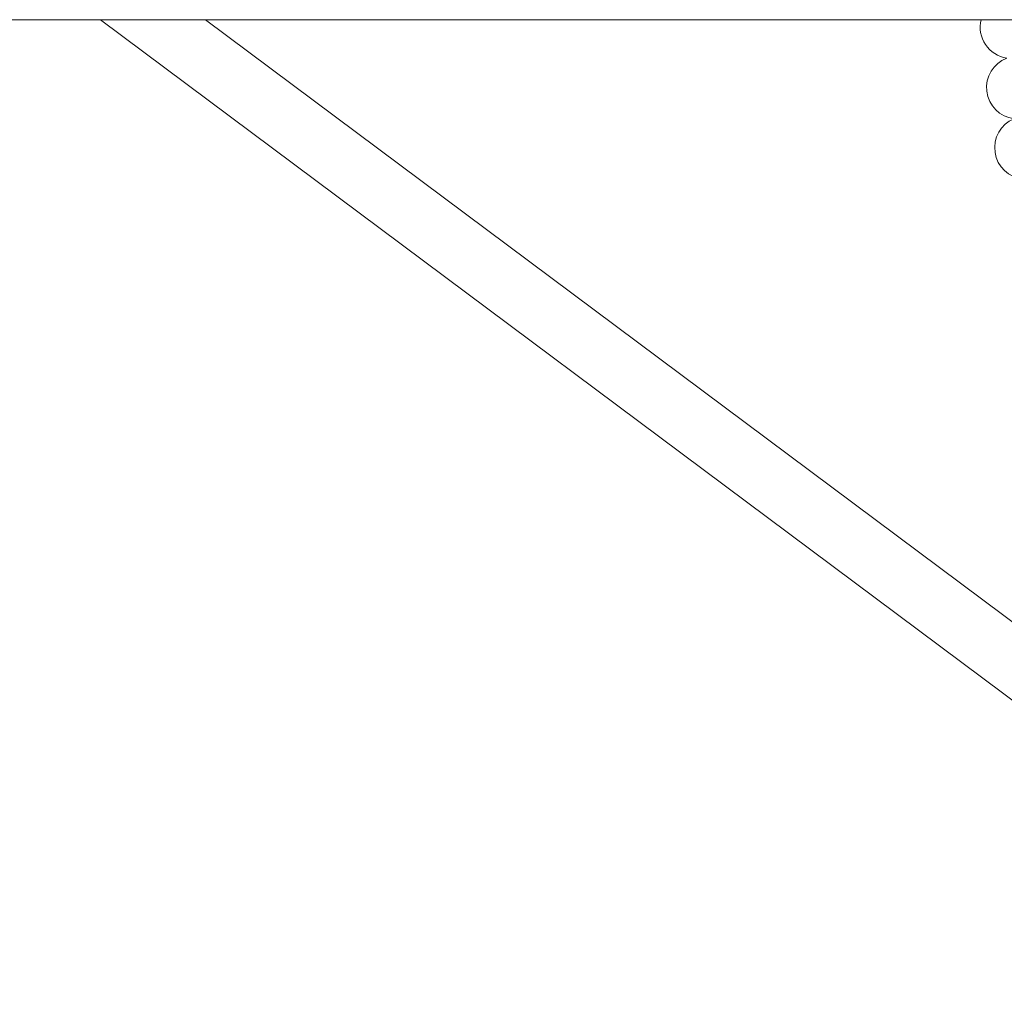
# Model space of a CAD drawing. Header units: metres. Extents: x 5484066 to 5586315, y 5680530 to 5718493.
# Tile 78 of 110: x 5516295.666 to 5516295.916, y 5683346.959 to 5683347.208. Entities that reach past the tile are written whole.
import ezdxf

# ---------------------------------------------------------------- set-up
doc = ezdxf.new("R2010")
doc.units = ezdxf.units.M
doc.layers.add('01-SIM Weglinie-PZT-PTW_06-10-2025$0$A-Plac-Zabaw', color=81, linetype='Continuous')
doc.layers.add('_xref', color=7, linetype='Continuous')

# ---------------------------------------------------------------- blocks, each defined once
blk = doc.blocks.new('01-SIM Weglinie-PZT-PTW_06-10-2025$0$Bocianie gniazdo-Junior')
at = {"lineweight": 0}
for p, q in [((4.206, -149.974), (4.206, 150.026)), ((27.843, -40.323), (4.206, -71.984)), ((29.125, -41.281), (4.206, -74.658))]:
    blk.add_line(p, q, dxfattribs=at)
for centre, start, end in [((7.467, -51.097), 202.5304, 354.6125), ((4.396, -51.466), 256.3087, 351.1839), ((5.934, -51.304), 200.8161, 352.8982)]:
    blk.add_arc(centre, 0.8, start, end, dxfattribs=at)
blk = doc.blocks.new('01-SIM Weglinie-PZT-PTW_06-10-2025')
at = {"layer": '01-SIM Weglinie-PZT-PTW_06-10-2025$0$A-Plac-Zabaw', "xscale": 0.01, "yscale": 0.01, "zscale": 0.01, "rotation": 270.0000000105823}
blk.add_blockref('01-SIM Weglinie-PZT-PTW_06-10-2025$0$Bocianie gniazdo-Junior', (5516296.43293, 5683347.25007), dxfattribs=at)

msp = doc.modelspace()

# ---------------------------------------------------------------- block references
at = {"layer": '_xref'}
msp.add_blockref('01-SIM Weglinie-PZT-PTW_06-10-2025', (0, 0), dxfattribs=at)

doc.saveas('drawing.dxf')
